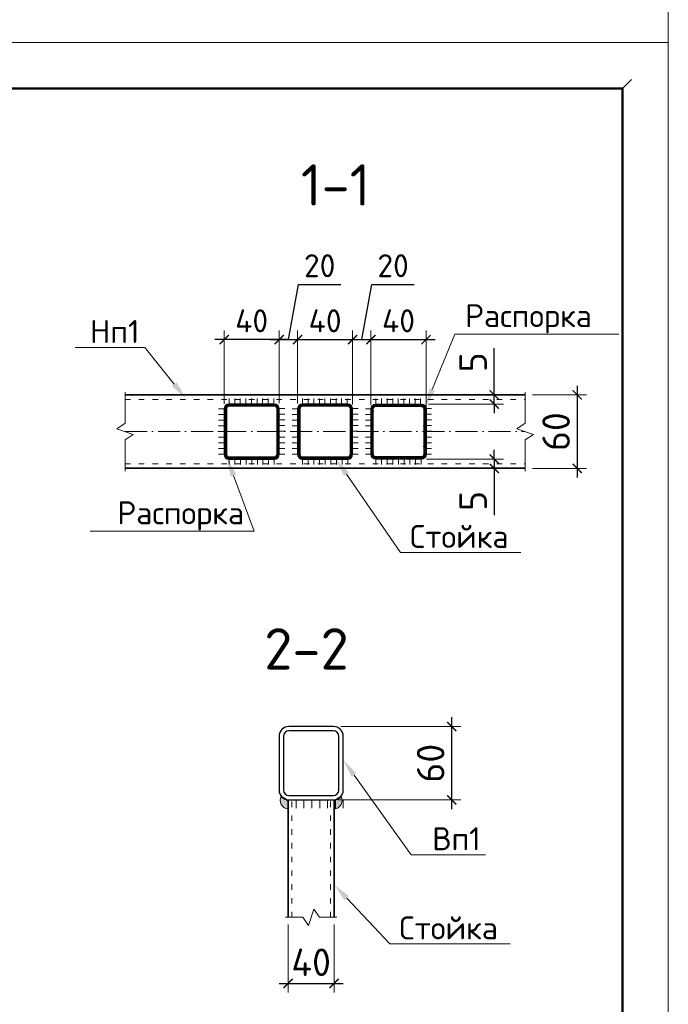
# Model space of a CAD drawing. Header units: millimetres. Extents: x 2842173 to 10151342, y -218675 to 375325.
# Tile 12 of 107: x 2963417 to 2970485, y -140050 to -129325. Entities that reach past the tile are written whole.
import ezdxf
from ezdxf import colors
from ezdxf.entities.mleader import LeaderData, LeaderLine
from ezdxf.enums import TextEntityAlignment as Align
from ezdxf.math import Vec2, Vec3

# ---------------------------------------------------------------- set-up
doc = ezdxf.new("R2010")
doc.units = ezdxf.units.MM
doc.linetypes.add('ACAD_ISO03W100', pattern=[30, 12, -18])
doc.linetypes.add('ACAD_ISO10W100', pattern=[18, 12, -3, 0, -3])
doc.layers.get('Defpoints').update_dxf_attribs({"color": 255})
doc.layers.add('.', color=7, linetype='Continuous', lineweight=15)
doc.layers.add('CS_UNPLOTTED', color=171, linetype='Continuous', plot=False)
doc.styles.add('ГОСТ300', font='isocpeur.ttf')
doc.dimstyles.new('ГОСТ 10', dxfattribs={"dimtxt": 300, "dimasz": 100, "dimexe": 100, "dimexo": 80, "dimgap": 80, "dimtad": 1, "dimdec": 0, "dimlfac": 0.1, "dimtxsty": 'ГОСТ300', "dimblk": 'ARCHTICK', "dimcen": 50, "dimdle": 100, "dimadec": 0, "dimazin": 0, "dimtfac": 1, "dimtdec": 0, "dimtmove": 0, "dimatfit": 3, "dimldrblk": 'ARCHTICK', "dimfxl": 200, "dimtfill": 1, "dimlwe": 9, "dimarcsym": 1})
pattern_1 = [(45, (3647839.897, -83156.596), (-16.164461, 16.164461), []), (45, (3647856.06, -83156.596), (-16.164461, 16.164461), [28.575, -5.715, 0, -5.715])]

# ---------------------------------------------------------------- blocks, each defined once
blk = doc.blocks.new('*U278')
at = {"color": 0, "linetype": 'ByBlock', "lineweight": -2}
for p, q in [((-600, 0), (-600, 90)), ((-514, 0), (-514, 90)), ((-429, 0), (-429, 90)), ((-343, 0), (-343, 90)), ((-257, 0), (-257, 90)), ((-171, 0), (-171, 90)), ((-86, 0), (-86, 90)), ((0, 0), (0, 90))]:
    blk.add_line(p, q, dxfattribs=at)
blk = doc.blocks.new('_ArchTick')
at = {"color": 0, "linetype": 'ByBlock', "const_width": 0.15}
blk.add_lwpolyline([(-0.5, -0.5), (0.5, 0.5)], dxfattribs=at)
blk = doc.blocks.new('*D290')
at = {"color": 0, "lineweight": 9, "transparency": 16777216}
for p, q in [((2966343, -139182), (2966343, -139922)), ((2966843, -139182), (2966843, -139922))]:
    blk.add_line(p, q, dxfattribs=at)
at = {"color": 0, "lineweight": -2, "transparency": 16777216}
blk.add_line((2966243, -139822), (2966943, -139822), dxfattribs=at)
at = {"layer": 'Defpoints', "color": 0, "linetype": 'ByBlock', "transparency": 16777216}
for p in [(2966343, -139102), (2966843, -139102), (2966843, -139822)]:
    blk.add_point(p, dxfattribs=at)
at = {"color": 0, "linetype": 'ByBlock', "lineweight": -2, "transparency": 16777216, "xscale": 100, "yscale": 100, "zscale": 100, "rotation": 180}
blk.add_blockref('_ArchTick', (2966343, -139822), dxfattribs=at)
at = {"color": 0, "linetype": 'ByBlock', "lineweight": -2, "transparency": 16777216, "xscale": 100, "yscale": 100, "zscale": 100}
blk.add_blockref('_ArchTick', (2966843, -139822), dxfattribs=at)
at = {"color": 0, "linetype": 'ByBlock', "lineweight": 9, "transparency": 16777216, "insert": (2966593, -139592), "char_height": 300, "attachment_point": 5, "style": 'ГОСТ300', "bg_fill": 3, "box_fill_scale": 1.1, "bg_fill_color": 256, "bg_fill_true_color": 13158600, "bg_fill_transparency": 0}
blk.add_mtext('40', dxfattribs=at)
blk = doc.blocks.new('*D291')
at = {"color": 0, "lineweight": -2, "transparency": 16777216}
blk.add_line((2968125, -137924), (2968125, -136924), dxfattribs=at)
at = {"color": 0, "lineweight": 9, "transparency": 16777216}
for p, q in [((2966915, -137024), (2968225, -137024)), ((2966883, -137824), (2968225, -137824))]:
    blk.add_line(p, q, dxfattribs=at)
at = {"layer": 'Defpoints', "color": 0, "linetype": 'ByBlock', "transparency": 16777216}
for p in [(2966835, -137024), (2968125, -137024), (2966803, -137824)]:
    blk.add_point(p, dxfattribs=at)
at = {"color": 0, "linetype": 'ByBlock', "lineweight": -2, "transparency": 16777216, "xscale": 100, "yscale": 100, "zscale": 100}
for p, rotation in [((2968125, -137024), 90), ((2968125, -137824), 270)]:
    blk.add_blockref('_ArchTick', p, dxfattribs=dict(at, rotation=rotation))
at = {"color": 0, "linetype": 'ByBlock', "lineweight": 9, "transparency": 16777216, "insert": (2967895, -137424), "char_height": 300, "attachment_point": 5, "rotation": 90, "style": 'ГОСТ300', "bg_fill": 3, "box_fill_scale": 1.1, "bg_fill_color": 256, "bg_fill_true_color": 13158600, "bg_fill_transparency": 0}
blk.add_mtext('60', dxfattribs=at)
blk = doc.blocks.new('*U20')
at = {"lineweight": 9}
for p, q in [((-20, 292), (400, 292)), ((400, 292), (400, -5)), ((400, -5), (-20, -5))]:
    blk.add_line(p, q, dxfattribs=at)
at = {"lineweight": 50}
for p, q in [((0, 287), (395, 287)), ((395, 287), (395, 0))]:
    blk.add_line(p, q, dxfattribs=at)
at = {"layer": 'CS_UNPLOTTED'}
blk.add_line((396, 288), (395, 287), dxfattribs=at)
blk = doc.blocks.new('*U282')
at = {"color": 0, "linetype": 'ByBlock', "lineweight": -2}
for p, q in [((0, 0), (0, 60)), ((61, 0), (61, 60)), ((122, 0), (122, 60)), ((183, 0), (183, 60)), ((243, 0), (243, 60)), ((304, 0), (304, 60)), ((365, 0), (365, 60)), ((426, 0), (426, 60)), ((487, 0), (487, 60))]:
    blk.add_line(p, q, dxfattribs=at)
blk = doc.blocks.new('*U283')
at = {"color": 0, "linetype": 'ByBlock', "lineweight": -2}
for p, q in [((0, 0), (60, 0)), ((0, -62), (60, -62)), ((0, -124), (60, -124)), ((0, -186), (60, -186)), ((0, -248), (60, -248)), ((0, -311), (60, -310)), ((0, -373), (60, -373)), ((0, -435), (60, -435)), ((0, -497), (60, -497))]:
    blk.add_line(p, q, dxfattribs=at)
blk = doc.blocks.new('*U284')
at = {"color": 0, "linetype": 'ByBlock', "lineweight": -2}
for p, q in [((-492, 0), (-492, -60)), ((-430.5, 0), (-430.5, -60)), ((-369, 0), (-369, -60)), ((-307.5, 0), (-307.5, -60)), ((-246, 0), (-246, -60)), ((-184.5, 0), (-184.5, -60)), ((-123, 0), (-123, -60)), ((-61.5, 0), (-61.5, -60)), ((0, 0), (0, -60))]:
    blk.add_line(p, q, dxfattribs=at)
blk = doc.blocks.new('*U285')
at = {"color": 0, "linetype": 'ByBlock', "lineweight": -2}
for p, q in [((0, 492), (-60, 492)), ((0, 430.5), (-60, 430.5)), ((0, 369), (-60, 369)), ((0, 307.5), (-60, 307.5)), ((0, 246), (-60, 246)), ((0, 184.5), (-60, 184.5)), ((0, 123), (-60, 123)), ((0, 61.5), (-60, 61.5)), ((0, 0), (-60, 0))]:
    blk.add_line(p, q, dxfattribs=at)
blk = doc.blocks.new('*D407')
at = {"color": 0, "lineweight": 9, "transparency": 16777216}
for p, q in [((2965645, -133510), (2965645, -132710)), ((2966245, -133501), (2966245, -132710))]:
    blk.add_line(p, q, dxfattribs=at)
at = {"color": 0, "lineweight": -2, "transparency": 16777216}
blk.add_line((2966345, -132810), (2965545, -132810), dxfattribs=at)
at = {"layer": 'Defpoints', "color": 0, "linetype": 'ByBlock', "transparency": 16777216}
for p in [(2965645, -132810), (2965645, -133590), (2966245, -133581)]:
    blk.add_point(p, dxfattribs=at)
at = {"color": 0, "linetype": 'ByBlock', "lineweight": -2, "transparency": 16777216, "xscale": 100, "yscale": 100, "zscale": 100, "rotation": 180}
blk.add_blockref('_ArchTick', (2965645, -132810), dxfattribs=at)
at = {"color": 0, "linetype": 'ByBlock', "lineweight": -2, "transparency": 16777216, "xscale": 100, "yscale": 100, "zscale": 100}
blk.add_blockref('_ArchTick', (2966245, -132810), dxfattribs=at)
at = {"color": 0, "linetype": 'ByBlock', "lineweight": 9, "transparency": 16777216, "insert": (2965945, -132605), "char_height": 250, "attachment_point": 5, "style": 'ГОСТ300', "bg_fill": 3, "box_fill_scale": 1.1, "bg_fill_color": 256, "bg_fill_true_color": 13158600, "bg_fill_transparency": 0}
blk.add_mtext('40', dxfattribs=at)
blk = doc.blocks.new('*D408')
at = {"color": 0, "lineweight": -2, "transparency": 16777216}
for p, q in [((2966345, -132810), (2966456, -132210)), ((2966456, -132210), (2966916, -132210)), ((2966145, -132810), (2966545, -132810))]:
    blk.add_line(p, q, dxfattribs=at)
at = {"color": 0, "lineweight": 9, "transparency": 16777216}
for p, q in [((2966245, -133099), (2966245, -132710)), ((2966445, -133504), (2966445, -132710))]:
    blk.add_line(p, q, dxfattribs=at)
at = {"layer": 'Defpoints', "color": 0, "linetype": 'ByBlock', "transparency": 16777216}
for p in [(2966445, -132810), (2966245, -133179), (2966445, -133584)]:
    blk.add_point(p, dxfattribs=at)
at = {"color": 0, "linetype": 'ByBlock', "lineweight": -2, "transparency": 16777216, "xscale": 100, "yscale": 100, "zscale": 100, "rotation": 180}
blk.add_blockref('_ArchTick', (2966245, -132810), dxfattribs=at)
at = {"color": 0, "linetype": 'ByBlock', "lineweight": -2, "transparency": 16777216, "xscale": 100, "yscale": 100, "zscale": 100}
blk.add_blockref('_ArchTick', (2966445, -132810), dxfattribs=at)
at = {"color": 0, "linetype": 'ByBlock', "lineweight": 9, "transparency": 16777216, "insert": (2966686, -132005), "char_height": 250, "attachment_point": 5, "style": 'ГОСТ300', "bg_fill": 3, "box_fill_scale": 1.1, "bg_fill_color": 256, "bg_fill_true_color": 13158600, "bg_fill_transparency": 0}
blk.add_mtext('20', dxfattribs=at)
blk = doc.blocks.new('*D409')
at = {"color": 0, "lineweight": 9, "transparency": 16777216}
for p, q in [((2966445, -133504), (2966445, -132710)), ((2967045, -133518), (2967045, -132710))]:
    blk.add_line(p, q, dxfattribs=at)
at = {"color": 0, "lineweight": -2, "transparency": 16777216}
blk.add_line((2966345, -132810), (2967145, -132810), dxfattribs=at)
at = {"layer": 'Defpoints', "color": 0, "linetype": 'ByBlock', "transparency": 16777216}
for p in [(2967045, -132810), (2966445, -133584), (2967045, -133598)]:
    blk.add_point(p, dxfattribs=at)
at = {"color": 0, "linetype": 'ByBlock', "lineweight": -2, "transparency": 16777216, "xscale": 100, "yscale": 100, "zscale": 100, "rotation": 180}
blk.add_blockref('_ArchTick', (2966445, -132810), dxfattribs=at)
at = {"color": 0, "linetype": 'ByBlock', "lineweight": -2, "transparency": 16777216, "xscale": 100, "yscale": 100, "zscale": 100}
blk.add_blockref('_ArchTick', (2967045, -132810), dxfattribs=at)
at = {"color": 0, "linetype": 'ByBlock', "lineweight": 9, "transparency": 16777216, "insert": (2966745, -132605), "char_height": 250, "attachment_point": 5, "style": 'ГОСТ300', "bg_fill": 3, "box_fill_scale": 1.1, "bg_fill_color": 256, "bg_fill_true_color": 13158600, "bg_fill_transparency": 0}
blk.add_mtext('40', dxfattribs=at)
blk = doc.blocks.new('*D410')
at = {"color": 0, "lineweight": -2, "transparency": 16777216}
for p, q in [((2967145, -132810), (2967256, -132210)), ((2967256, -132210), (2967716, -132210)), ((2966945, -132810), (2967345, -132810))]:
    blk.add_line(p, q, dxfattribs=at)
at = {"color": 0, "lineweight": 9, "transparency": 16777216}
for p, q in [((2967045, -133518), (2967045, -132710)), ((2967245, -133519), (2967245, -132710))]:
    blk.add_line(p, q, dxfattribs=at)
at = {"layer": 'Defpoints', "color": 0, "linetype": 'ByBlock', "transparency": 16777216}
for p in [(2967245, -132810), (2967045, -133598), (2967245, -133599)]:
    blk.add_point(p, dxfattribs=at)
at = {"color": 0, "linetype": 'ByBlock', "lineweight": -2, "transparency": 16777216, "xscale": 100, "yscale": 100, "zscale": 100, "rotation": 180}
blk.add_blockref('_ArchTick', (2967045, -132810), dxfattribs=at)
at = {"color": 0, "linetype": 'ByBlock', "lineweight": -2, "transparency": 16777216, "xscale": 100, "yscale": 100, "zscale": 100}
blk.add_blockref('_ArchTick', (2967245, -132810), dxfattribs=at)
at = {"color": 0, "linetype": 'ByBlock', "lineweight": 9, "transparency": 16777216, "insert": (2967486, -132005), "char_height": 250, "attachment_point": 5, "style": 'ГОСТ300', "bg_fill": 3, "box_fill_scale": 1.1, "bg_fill_color": 256, "bg_fill_true_color": 13158600, "bg_fill_transparency": 0}
blk.add_mtext('20', dxfattribs=at)
blk = doc.blocks.new('*D411')
at = {"color": 0, "lineweight": 9, "transparency": 16777216}
for p, q in [((2967245, -133519), (2967245, -132710)), ((2967845, -133570), (2967845, -132710))]:
    blk.add_line(p, q, dxfattribs=at)
at = {"color": 0, "lineweight": -2, "transparency": 16777216}
blk.add_line((2967145, -132810), (2967945, -132810), dxfattribs=at)
at = {"layer": 'Defpoints', "color": 0, "linetype": 'ByBlock', "transparency": 16777216}
for p in [(2967845, -132810), (2967245, -133599), (2967845, -133650)]:
    blk.add_point(p, dxfattribs=at)
at = {"color": 0, "linetype": 'ByBlock', "lineweight": -2, "transparency": 16777216, "xscale": 100, "yscale": 100, "zscale": 100, "rotation": 180}
blk.add_blockref('_ArchTick', (2967245, -132810), dxfattribs=at)
at = {"color": 0, "linetype": 'ByBlock', "lineweight": -2, "transparency": 16777216, "xscale": 100, "yscale": 100, "zscale": 100}
blk.add_blockref('_ArchTick', (2967845, -132810), dxfattribs=at)
at = {"color": 0, "linetype": 'ByBlock', "lineweight": 9, "transparency": 16777216, "insert": (2967545, -132605), "char_height": 250, "attachment_point": 5, "style": 'ГОСТ300', "bg_fill": 3, "box_fill_scale": 1.1, "bg_fill_color": 256, "bg_fill_true_color": 13158600, "bg_fill_transparency": 0}
blk.add_mtext('40', dxfattribs=at)
blk = doc.blocks.new('*D412')
at = {"color": 0, "lineweight": 9, "transparency": 16777216}
for p, q in [((2969005, -133412), (2969592, -133412)), ((2969005, -134212), (2969592, -134212))]:
    blk.add_line(p, q, dxfattribs=at)
at = {"color": 0, "lineweight": -2, "transparency": 16777216}
blk.add_line((2969492, -133312), (2969492, -134312), dxfattribs=at)
at = {"layer": 'Defpoints', "color": 0, "linetype": 'ByBlock', "transparency": 16777216}
for p in [(2968925, -133412), (2968925, -134212), (2969492, -134212)]:
    blk.add_point(p, dxfattribs=at)
at = {"color": 0, "linetype": 'ByBlock', "lineweight": -2, "transparency": 16777216, "xscale": 100, "yscale": 100, "zscale": 100}
for p, rotation in [((2969492, -133412), 90), ((2969492, -134212), 270)]:
    blk.add_blockref('_ArchTick', p, dxfattribs=dict(at, rotation=rotation))
at = {"color": 0, "linetype": 'ByBlock', "lineweight": 9, "transparency": 16777216, "insert": (2969262, -133812), "char_height": 300, "attachment_point": 5, "rotation": 90, "style": 'ГОСТ300', "bg_fill": 3, "box_fill_scale": 1.1, "bg_fill_color": 256, "bg_fill_true_color": 13158600, "bg_fill_transparency": 0}
blk.add_mtext('60', dxfattribs=at)
blk = doc.blocks.new('*D413')
at = {"color": 0, "lineweight": -2, "transparency": 16777216}
for p, q in [((2968588, -133412), (2968588, -132902)), ((2968588, -133512), (2968588, -133412)), ((2968588, -133512), (2968588, -133612))]:
    blk.add_line(p, q, dxfattribs=at)
at = {"color": 0, "lineweight": 9, "transparency": 16777216}
for p, q in [((2967871, -133412), (2968688, -133412)), ((2967871, -133512), (2968688, -133512))]:
    blk.add_line(p, q, dxfattribs=at)
at = {"layer": 'Defpoints', "color": 0, "linetype": 'ByBlock', "transparency": 16777216}
for p in [(2967791, -133412), (2968588, -133412), (2967791, -133512)]:
    blk.add_point(p, dxfattribs=at)
at = {"color": 0, "linetype": 'ByBlock', "lineweight": -2, "transparency": 16777216, "xscale": 100, "yscale": 100, "zscale": 100}
for p, rotation in [((2968588, -133412), 270), ((2968588, -133512), 90)]:
    blk.add_blockref('_ArchTick', p, dxfattribs=dict(at, rotation=rotation))
at = {"color": 0, "linetype": 'ByBlock', "lineweight": 9, "transparency": 16777216, "insert": (2968358, -133057), "char_height": 300, "attachment_point": 5, "rotation": 90, "style": 'ГОСТ300', "bg_fill": 3, "box_fill_scale": 1.1, "bg_fill_color": 256, "bg_fill_true_color": 13158600, "bg_fill_transparency": 0}
blk.add_mtext('5', dxfattribs=at)
blk = doc.blocks.new('*D414')
at = {"color": 0, "lineweight": -2, "transparency": 16777216}
for p, q in [((2968588, -134112), (2968588, -134012)), ((2968588, -134112), (2968588, -134212)), ((2968588, -134212), (2968588, -134722))]:
    blk.add_line(p, q, dxfattribs=at)
at = {"color": 0, "lineweight": 9, "transparency": 16777216}
for p, q in [((2967851, -134112), (2968688, -134112)), ((2967851, -134212), (2968688, -134212))]:
    blk.add_line(p, q, dxfattribs=at)
at = {"layer": 'Defpoints', "color": 0, "linetype": 'ByBlock', "transparency": 16777216}
for p in [(2967771, -134112), (2967771, -134212), (2968588, -134212)]:
    blk.add_point(p, dxfattribs=at)
at = {"color": 0, "linetype": 'ByBlock', "lineweight": -2, "transparency": 16777216, "xscale": 100, "yscale": 100, "zscale": 100}
for p, rotation in [((2968588, -134112), 270), ((2968588, -134212), 90)]:
    blk.add_blockref('_ArchTick', p, dxfattribs=dict(at, rotation=rotation))
at = {"color": 0, "linetype": 'ByBlock', "lineweight": 9, "transparency": 16777216, "insert": (2968358, -134567), "char_height": 300, "attachment_point": 5, "rotation": 90, "style": 'ГОСТ300', "bg_fill": 3, "box_fill_scale": 1.1, "bg_fill_color": 256, "bg_fill_true_color": 13158600, "bg_fill_transparency": 0}
blk.add_mtext('5', dxfattribs=at)

msp = doc.modelspace()

# ---------------------------------------------------------------- hatches: boundary and pattern name
at = {"layer": '.', "linetype": 'ByBlock', "lineweight": 9}
h = msp.add_hatch(dxfattribs=at)
h.set_pattern_fill('ANSI35', color=0, scale=3.6)
h.set_pattern_definition(pattern_1)
edge = h.paths.add_edge_path(flags=16)
edge.add_line((2965699.235, -134087.649), (2966191.235, -134087.649))
edge.add_arc((2966191.235, -134057.649), 30, 270, 360)
edge.add_line((2966221.235, -134057.649), (2966221.235, -133565.649))
edge.add_arc((2966191.235, -133565.649), 30, 0, 90)
edge.add_line((2966191.235, -133535.649), (2965699.235, -133535.649))
edge.add_arc((2965699.235, -133565.649), 30, 90, 180)
edge.add_line((2965669.235, -133565.649), (2965669.235, -134057.649))
edge.add_arc((2965699.235, -134057.649), 30, 180, 270)
edge = h.paths.add_edge_path()
edge.add_line((2965699.235, -134111.649), (2966191.235, -134111.649))
edge.add_arc((2966191.235, -134057.649), 54, 270, 360)
edge.add_line((2966245.235, -134057.649), (2966245.235, -133565.649))
edge.add_arc((2966191.235, -133565.649), 54, 0, 90)
edge.add_line((2966191.235, -133511.649), (2965699.235, -133511.649))
edge.add_arc((2965699.235, -133565.649), 54, 90, 180)
edge.add_line((2965645.235, -133565.649), (2965645.235, -134057.649))
edge.add_arc((2965699.235, -134057.649), 54, 180, 270)
h = msp.add_hatch(dxfattribs=at)
h.set_pattern_fill('ANSI35', color=0, scale=3.6)
h.set_pattern_definition([(45, (3648639.897, -83156.596), (-16.164461, 16.164461), []), (45, (3648656.06, -83156.596), (-16.164461, 16.164461), [28.575, -5.715, 0, -5.715])])
edge = h.paths.add_edge_path(flags=16)
edge.add_line((2966499.235, -134087.649), (2966991.235, -134087.649))
edge.add_arc((2966991.235, -134057.649), 30, 270, 360)
edge.add_line((2967021.235, -134057.649), (2967021.235, -133565.649))
edge.add_arc((2966991.235, -133565.649), 30, 0, 90)
edge.add_line((2966991.235, -133535.649), (2966499.235, -133535.649))
edge.add_arc((2966499.235, -133565.649), 30, 90, 180)
edge.add_line((2966469.235, -133565.649), (2966469.235, -134057.649))
edge.add_arc((2966499.235, -134057.649), 30, 180, 270)
edge = h.paths.add_edge_path()
edge.add_line((2966499.235, -134111.649), (2966991.235, -134111.649))
edge.add_arc((2966991.235, -134057.649), 54, 270, 360)
edge.add_line((2967045.235, -134057.649), (2967045.235, -133565.649))
edge.add_arc((2966991.235, -133565.649), 54, 0, 90)
edge.add_line((2966991.235, -133511.649), (2966499.235, -133511.649))
edge.add_arc((2966499.235, -133565.649), 54, 90, 180)
edge.add_line((2966445.235, -133565.649), (2966445.235, -134057.649))
edge.add_arc((2966499.235, -134057.649), 54, 180, 270)
h = msp.add_hatch(dxfattribs=at)
h.set_pattern_fill('ANSI35', color=0, scale=3.6)
h.set_pattern_definition(pattern_1)
edge = h.paths.add_edge_path(flags=16)
edge.add_line((2967791.235, -134087.649), (2967299.235, -134087.649))
edge.add_arc((2967299.235, -134057.649), 30, 180, 270, ccw=False)
edge.add_line((2967269.235, -134057.649), (2967269.235, -133565.649))
edge.add_arc((2967299.235, -133565.649), 30, 450, 540, ccw=False)
edge.add_line((2967299.235, -133535.649), (2967791.235, -133535.649))
edge.add_arc((2967791.235, -133565.649), 30, 360, 450, ccw=False)
edge.add_line((2967821.235, -133565.649), (2967821.235, -134057.649))
edge.add_arc((2967791.235, -134057.649), 30, 270, 360, ccw=False)
edge = h.paths.add_edge_path()
edge.add_line((2967791.235, -134111.649), (2967299.235, -134111.649))
edge.add_arc((2967299.235, -134057.649), 54, 180, 270, ccw=False)
edge.add_line((2967245.235, -134057.649), (2967245.235, -133565.649))
edge.add_arc((2967299.235, -133565.649), 54, 450, 540, ccw=False)
edge.add_line((2967299.235, -133511.649), (2967791.235, -133511.649))
edge.add_arc((2967791.235, -133565.649), 54, 360, 450, ccw=False)
edge.add_line((2967845.235, -133565.649), (2967845.235, -134057.649))
edge.add_arc((2967791.235, -134057.649), 54, 270, 360, ccw=False)
at = {"linetype": 'ByBlock', "lineweight": 9}
h = msp.add_hatch(color=0, dxfattribs=at)
edge = h.paths.add_edge_path()
edge.add_line((2966324.245, -137820.298), (2966266.254, -137782.259))
edge.add_arc((2966351.681, -137827.464), 96.65, 152.1136401, 265.0546383)
edge.add_line((2966343.349, -137923.755), (2966343.349, -137843.755))
edge.add_line((2966343.349, -137843.755), (2966324.245, -137820.298))
h = msp.add_hatch(color=0, dxfattribs=at)
edge = h.paths.add_edge_path()
edge.add_line((2966862.453, -137820.298), (2966920.444, -137782.259))
edge.add_arc((2966835.017, -137827.464), 96.65, -85.0546383, 27.8863599, ccw=False)
edge.add_line((2966843.349, -137923.755), (2966843.349, -137843.755))
edge.add_line((2966843.349, -137843.755), (2966862.453, -137820.298))

# ---------------------------------------------------------------- linework, layer by layer
at = {"color": 0, "linetype": 'ByBlock', "lineweight": 35, "ltscale": 20}
for p, q in [((2964565.038, -133411.649), (2968925.432, -133411.649)), ((2964565.038, -134211.649), (2968925.432, -134211.649)), ((2966343.349, -139102.277), (2966343.349, -137823.755)), ((2966843.349, -139102.277), (2966843.349, -137823.755))]:
    msp.add_line(p, q, dxfattribs=at)
at = {"color": 0, "linetype": 'ACAD_ISO03W100', "lineweight": 5, "ltscale": 5}
for p, q in [((2964565.038, -133461.649), (2968925.432, -133461.649)), ((2964565.038, -134161.649), (2968925.432, -134161.649)), ((2966383.349, -139102.277), (2966383.349, -137823.755)), ((2966803.349, -139102.277), (2966803.349, -137823.755))]:
    msp.add_line(p, q, dxfattribs=at)
at = {"color": 164, "linetype": 'ACAD_ISO10W100', "lineweight": 9, "ltscale": 20}
msp.add_line((2964565.038, -133811.649), (2968925.432, -133811.649), dxfattribs=at)
at = {"color": 0, "linetype": 'ByBlock', "lineweight": 9}
for points in [[(2964565.038, -134241.649), (2964565.038, -133901.649), (2964655.038, -133841.649), (2964475.038, -133781.649), (2964565.038, -133721.649), (2964565.038, -133381.649)], [(2968925.432, -134241.649), (2968925.432, -133901.649), (2969015.432, -133841.649), (2968835.432, -133781.649), (2968925.432, -133721.649), (2968925.432, -133381.649)], [(2966873.349, -139102.277), (2966683.349, -139102.277), (2966623.349, -139012.277), (2966563.349, -139192.277), (2966503.349, -139102.277), (2966313.349, -139102.277)]]:
    msp.add_lwpolyline(points, dxfattribs=at)
at = {"color": 0, "linetype": 'ByBlock', "lineweight": 30}
for points in [[(2965699.235, -134111.649), (2966191.235, -134111.649, 0.414213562), (2966245.235, -134057.649), (2966245.235, -133565.649, 0.414213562), (2966191.235, -133511.649), (2965699.235, -133511.649, 0.414213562), (2965645.235, -133565.649), (2965645.235, -134057.649, 0.414213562), (2965699.235, -134111.649, 0.414213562)], [(2966499.235, -134111.649), (2966991.235, -134111.649, 0.414213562), (2967045.235, -134057.649), (2967045.235, -133565.649, 0.414213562), (2966991.235, -133511.649), (2966499.235, -133511.649, 0.414213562), (2966445.235, -133565.649), (2966445.235, -134057.649, 0.414213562), (2966499.235, -134111.649, 0.414213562)], [(2967791.235, -134111.649), (2967299.235, -134111.649, -0.414213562), (2967245.235, -134057.649), (2967245.235, -133565.649, -0.414213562), (2967299.235, -133511.649), (2967791.235, -133511.649, -0.414213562), (2967845.235, -133565.649), (2967845.235, -134057.649, -0.414213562), (2967791.235, -134111.649, -0.414213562)], [(2965699.235, -134087.649), (2966191.235, -134087.649, 0.414213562), (2966221.235, -134057.649), (2966221.235, -133565.649, 0.414213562), (2966191.235, -133535.649), (2965699.235, -133535.649, 0.414213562), (2965669.235, -133565.649), (2965669.235, -134057.649, 0.414213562), (2965699.235, -134087.649, 0.414213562)], [(2966499.235, -134087.649), (2966991.235, -134087.649, 0.414213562), (2967021.235, -134057.649), (2967021.235, -133565.649, 0.414213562), (2966991.235, -133535.649), (2966499.235, -133535.649, 0.414213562), (2966469.235, -133565.649), (2966469.235, -134057.649, 0.414213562), (2966499.235, -134087.649, 0.414213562)], [(2967791.235, -134087.649), (2967299.235, -134087.649, -0.414213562), (2967269.235, -134057.649), (2967269.235, -133565.649, -0.414213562), (2967299.235, -133535.649), (2967791.235, -133535.649, -0.414213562), (2967821.235, -133565.649), (2967821.235, -134057.649, -0.414213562), (2967791.235, -134087.649, -0.414213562)], [(2966351.349, -137823.755), (2966835.349, -137823.755, 0.414213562), (2966943.349, -137715.755), (2966943.349, -137131.755, 0.414213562), (2966835.349, -137023.755), (2966351.349, -137023.755, 0.414213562), (2966243.349, -137131.755), (2966243.349, -137715.755, 0.414213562), (2966351.349, -137823.755, 0.414213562)], [(2966351.349, -137775.755), (2966835.349, -137775.755, 0.414213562), (2966895.349, -137715.755), (2966895.349, -137131.755, 0.414213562), (2966835.349, -137071.755), (2966351.349, -137071.755, 0.414213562), (2966291.349, -137131.755), (2966291.349, -137715.755, 0.414213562), (2966351.349, -137775.755, 0.414213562)]]:
    msp.add_lwpolyline(points, format="xyb", dxfattribs=at)
at = {"color": 0, "linetype": 'ByBlock', "lineweight": 9}
for points in [[(2966324.245, -137820.298), (2966266.254, -137782.259, 0.536987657), (2966343.349, -137923.755), (2966343.349, -137843.755), (2966324.245, -137820.298)], [(2966862.453, -137820.298), (2966920.444, -137782.259, -0.536987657), (2966843.349, -137923.755), (2966843.349, -137843.755), (2966862.453, -137820.298)]]:
    msp.add_lwpolyline(points, format="xyb", dxfattribs=at)

# ---------------------------------------------------------------- block references
at = {"color": 0, "ltscale": 30, "xscale": 100, "yscale": 100, "zscale": 100}
msp.add_blockref('*U20', (2930484.712, -129075.181), dxfattribs=at)
at = {"color": 0, "linetype": 'ByBlock', "lineweight": 9}
for name, p in [('*U282', (2965699.235, -133511.649)), ('*U282', (2966499.235, -133511.649)), ('*U282', (2967299.235, -133511.649)), ('*U285', (2965645.235, -134057.649)), ('*U283', (2966245.019, -133560.822)), ('*U285', (2966445.235, -134057.649)), ('*U283', (2967045.019, -133560.822)), ('*U285', (2967245.235, -134057.649)), ('*U283', (2967845.019, -133560.822)), ('*U284', (2966191.235, -134111.649)), ('*U284', (2966991.235, -134111.649)), ('*U284', (2967791.235, -134111.649))]:
    msp.add_blockref(name, p, dxfattribs=at)
at = {"color": 0, "linetype": 'ByBlock', "lineweight": 9, "rotation": 180}
msp.add_blockref('*U278', (2966343.349, -137823.755), dxfattribs=at)

# ---------------------------------------------------------------- texts
at = {"color": 0, "linetype": 'ByBlock', "lineweight": 9, "style": 'ГОСТ300'}
for s, p in [('1-1', (2966860.042, -131350.611)), ('2-2', (2966541.74, -136403.17))]:
    msp.add_text(s, height=450, dxfattribs=at).set_placement(p, align=Align.CENTER)

# ---------------------------------------------------------------- leaders
at = {"color": 0, "linetype": 'ByBlock', "lineweight": 9}
ml = msp.add_multileader_mtext('Standard', dxfattribs=at)
ml.set_content('Нп1', style='ГОСТ300')
ml.set_leader_properties(lineweight=0)
ml.build(insert=Vec2(0, 0))
ml.multileader.update_dxf_attribs({"text_left_attachment_type": 6, "text_right_attachment_type": 6, "dogleg_length": 100, "arrow_head_size": 200})
ctx = ml.context
ctx.base_point, ctx.char_height, ctx.arrow_head_size, ctx.plane_origin = Vec3(2964225.733, -132896.504), 250, 200, Vec3(2963189.387, -133417.972)
ctx.left_attachment, ctx.right_attachment, ctx.text_align_type = 6, 6, 1
notes = []
notes.append((ctx, [(1, (1, 1, 0), (2964779.733, -132896.504), (-1, 0), 100, [(0, [(2965227.359, -133450.982)], 0, [])])]))
ctx.mtext.insert, ctx.mtext.alignment, ctx.mtext.flow_direction = Vec3(2964452.733, -132596.504), 2, 5
ml = msp.add_multileader_mtext('Standard', dxfattribs=at)
ml.set_content('Распорка ', style='ГОСТ300')
ml.set_leader_properties(lineweight=0)
ml.build(insert=Vec2(0, 0))
ml.multileader.update_dxf_attribs({"text_left_attachment_type": 6, "text_right_attachment_type": 6, "dogleg_length": 100, "arrow_head_size": 200})
ctx = ml.context
ctx.base_point, ctx.char_height, ctx.arrow_head_size, ctx.plane_origin = Vec3(2964469.721, -134896.595), 250, 200, Vec3(2963159.163, -133758.123)
ctx.left_attachment, ctx.right_attachment, ctx.text_align_type = 6, 6, 1
notes.append((ctx, [(1, (1, 1, 0), (2965973.721, -134896.595), (-1, 0), 100, [(0, [(2965676.837, -134103.197)], 0, [])])]))
ctx.mtext.insert, ctx.mtext.alignment, ctx.mtext.flow_direction = Vec3(2965171.721, -134571.595), 2, 5
ml = msp.add_multileader_mtext('Standard', dxfattribs=at)
ml.set_content(' Вп1', style='ГОСТ300')
ml.set_leader_properties(lineweight=0)
ml.build(insert=Vec2(0, 0))
ml.multileader.update_dxf_attribs({"text_left_attachment_type": 6, "text_right_attachment_type": 6, "dogleg_length": 100, "arrow_head_size": 200})
ctx = ml.context
ctx.base_point, ctx.char_height, ctx.arrow_head_size, ctx.plane_origin = Vec3(2967782.54, -138421.755), 250, 200, Vec3(2968189.198, -139509.787)
ctx.left_attachment, ctx.right_attachment, ctx.text_align_type = 6, 6, 1
notes.append((ctx, [(0, (1, 1, 0), (2967682.54, -138421.755), (1, 0), 100, [(0, [(2966943.349, -137391.755)], 0, [])])]))
ctx.mtext.insert, ctx.mtext.alignment, ctx.mtext.flow_direction = Vec3(2968097.04, -138121.755), 2, 5
for ctx, leaders in notes:
    for number, flags, end, landing, length, lines in leaders:
        leader = LeaderData()
        leader.index, (leader.has_last_leader_line, leader.has_dogleg_vector, leader.attachment_direction) = number, flags
        leader.last_leader_point, leader.dogleg_vector, leader.dogleg_length = Vec3(end), Vec3(landing), length
        for number, points, colour, breaks in lines:
            line = LeaderLine()
            line.index, line.vertices, line.color, line.breaks = number, Vec3.list(points), colors.encode_raw_color(colour), breaks
            leader.lines.append(line)
        ctx.leaders.append(leader)

# ---------------------------------------------------------------- next in the draw order: dimensions: what is measured, and where the dimension line sits
dim = msp.add_linear_dim(base=(2968125.349, -137023.755), p1=(2966803.349, -137823.755), p2=(2966835.349, -137023.755), angle=90, text='60', dimstyle='ГОСТ 10', dxfattribs=at)
dim.commit()
dim.dimension.update_dxf_attribs({"geometry": '*D291', "text_midpoint": (2967895.349, -137423.755)})
dim = msp.add_linear_dim(base=(2966843.349, -139821.755), p1=(2966343.349, -139102.277), p2=(2966843.349, -139102.277), angle=180, text='40', dimstyle='ГОСТ 10', dxfattribs=at)
dim.commit()
dim.dimension.update_dxf_attribs({"geometry": '*D290', "text_midpoint": (2966593.349, -139821.755), "dimtype": 160})

# ---------------------------------------------------------------- next in the draw order: block references
at = {"color": 0, "ltscale": 30, "xscale": 100, "yscale": 100, "zscale": 100}
msp.add_blockref('*U20', (2930484.712, -158775.181), dxfattribs=at)

# ---------------------------------------------------------------- next in the draw order: leaders
at = {"color": 0, "linetype": 'ByBlock', "lineweight": 9}
ml = msp.add_multileader_mtext('Standard', dxfattribs=at)
ml.set_content('Стойка', style='ГОСТ300')
ml.set_leader_properties(lineweight=0)
ml.build(insert=Vec2(0, 0))
ml.multileader.update_dxf_attribs({"text_left_attachment_type": 6, "text_right_attachment_type": 6, "dogleg_length": 100, "arrow_head_size": 200})
ctx = ml.context
ctx.base_point, ctx.char_height, ctx.arrow_head_size, ctx.plane_origin = Vec3(2967551.864, -139392.747), 250, 200, Vec3(2966785.07, -140027.529)
ctx.left_attachment, ctx.right_attachment, ctx.text_align_type = 6, 6, 1
notes = []
notes.append((ctx, [(0, (1, 1, 0), (2967451.864, -139392.747), (1, 0), 100, [(0, [(2966843.349, -138748.254)], 0, [])])]))
ctx.mtext.insert, ctx.mtext.alignment, ctx.mtext.flow_direction = Vec3(2968091.364, -139092.747), 2, 5
for ctx, leaders in notes:
    for number, flags, end, landing, length, lines in leaders:
        leader = LeaderData()
        leader.index, (leader.has_last_leader_line, leader.has_dogleg_vector, leader.attachment_direction) = number, flags
        leader.last_leader_point, leader.dogleg_vector, leader.dogleg_length = Vec3(end), Vec3(landing), length
        for number, points, colour, breaks in lines:
            line = LeaderLine()
            line.index, line.vertices, line.color, line.breaks = number, Vec3.list(points), colors.encode_raw_color(colour), breaks
            leader.lines.append(line)
        ctx.leaders.append(leader)

# ---------------------------------------------------------------- next in the draw order: dimensions: what is measured, and where the dimension line sits
dim = msp.add_linear_dim(base=(2965645.235, -132810.266), p1=(2966245.235, -133581.167), p2=(2965645.235, -133589.569), text='40', dimstyle='ГОСТ 10', override={"dimtxt": 250}, dxfattribs=at)
dim.commit()
dim.dimension.update_dxf_attribs({"geometry": '*D407', "text_midpoint": (2965945.235, -132605.266)})
for base, p1, p2, text, picture, middle in [((2969491.767, -134211.649), (2968925.432, -133411.649), (2968925.432, -134211.649), '60', '*D412', (2969261.767, -133811.649)), ((2968587.818, -134211.649), (2967770.612, -134111.649), (2967770.612, -134211.649), '5', '*D414', (2968357.818, -134566.649))]:
    dim = msp.add_linear_dim(base=base, p1=p1, p2=p2, angle=90, text=text, dimstyle='ГОСТ 10', dxfattribs=at)
    dim.commit()
    dim.dimension.update_dxf_attribs({"geometry": picture, "text_midpoint": middle})

# ---------------------------------------------------------------- next in the draw order: dimensions: what is measured, and where the dimension line sits
dim = msp.add_linear_dim(base=(2966445.235, -132810.266), p1=(2966245.235, -133179.025), p2=(2966445.235, -133583.828), dimstyle='ГОСТ 10', override={"dimtxt": 250, "dimtmove": 1}, dxfattribs=at)
dim.commit()
dim.dimension.update_dxf_attribs({"geometry": '*D408', "text_midpoint": (2966536.235, -132210.266), "dimtype": 160})

# ---------------------------------------------------------------- next in the draw order: leaders
ml = msp.add_multileader_mtext('Standard', dxfattribs=at)
ml.set_content('Стойка', style='ГОСТ300')
ml.set_leader_properties(lineweight=0)
ml.build(insert=Vec2(0, 0))
ml.multileader.update_dxf_attribs({"text_left_attachment_type": 6, "text_right_attachment_type": 6, "dogleg_length": 100, "arrow_head_size": 200})
ctx = ml.context
ctx.base_point, ctx.char_height, ctx.arrow_head_size, ctx.plane_origin = Vec3(2967667.842, -135129.027), 250, 200, Vec3(2965005.116, -135451.543)
ctx.left_attachment, ctx.right_attachment, ctx.text_align_type = 6, 6, 1
notes = []
notes.append((ctx, [(0, (1, 1, 0), (2967567.842, -135129.027), (1, 0), 100, [(0, [(2966862.902, -134111.649)], 0, [])])]))
ctx.mtext.insert, ctx.mtext.alignment, ctx.mtext.flow_direction = Vec3(2968207.342, -134829.027), 2, 5
for ctx, leaders in notes:
    for number, flags, end, landing, length, lines in leaders:
        leader = LeaderData()
        leader.index, (leader.has_last_leader_line, leader.has_dogleg_vector, leader.attachment_direction) = number, flags
        leader.last_leader_point, leader.dogleg_vector, leader.dogleg_length = Vec3(end), Vec3(landing), length
        for number, points, colour, breaks in lines:
            line = LeaderLine()
            line.index, line.vertices, line.color, line.breaks = number, Vec3.list(points), colors.encode_raw_color(colour), breaks
            leader.lines.append(line)
        ctx.leaders.append(leader)

# ---------------------------------------------------------------- next in the draw order: dimensions: what is measured, and where the dimension line sits
dim = msp.add_linear_dim(base=(2967045.235, -132810.266), p1=(2966445.235, -133583.828), p2=(2967045.235, -133598.108), text='40', dimstyle='ГОСТ 10', override={"dimtxt": 250, "dimtmove": 1}, dxfattribs=at)
dim.commit()
dim.dimension.update_dxf_attribs({"geometry": '*D409', "text_midpoint": (2966745.235, -132605.266)})

# ---------------------------------------------------------------- next in the draw order: dimensions: what is measured, and where the dimension line sits
dim = msp.add_linear_dim(base=(2967245.235, -132810.266), p1=(2967045.235, -133598.108), p2=(2967245.235, -133598.994), dimstyle='ГОСТ 10', override={"dimtxt": 250, "dimtmove": 1}, dxfattribs=at)
dim.commit()
dim.dimension.update_dxf_attribs({"geometry": '*D410', "text_midpoint": (2967336.235, -132210.266), "dimtype": 160})

# ---------------------------------------------------------------- next in the draw order: dimensions: what is measured, and where the dimension line sits
dim = msp.add_linear_dim(base=(2967845.235, -132810.266), p1=(2967245.235, -133598.994), p2=(2967845.235, -133649.736), text='40', dimstyle='ГОСТ 10', override={"dimtxt": 250, "dimtmove": 1}, dxfattribs=at)
dim.commit()
dim.dimension.update_dxf_attribs({"geometry": '*D411', "text_midpoint": (2967545.235, -132605.266)})

# ---------------------------------------------------------------- next in the draw order: dimensions: what is measured, and where the dimension line sits
dim = msp.add_linear_dim(base=(2968587.818, -133411.649), p1=(2967791.235, -133511.649), p2=(2967791.235, -133411.649), angle=90, text='5', dimstyle='ГОСТ 10', dxfattribs=at)
dim.commit()
dim.dimension.update_dxf_attribs({"geometry": '*D413', "text_midpoint": (2968357.818, -133056.649)})

# ---------------------------------------------------------------- next in the draw order: leaders
ml = msp.add_multileader_mtext('Standard', dxfattribs=at)
ml.set_content('Распорка ', style='ГОСТ300')
ml.set_leader_properties(lineweight=0)
ml.build(insert=Vec2(0, 0))
ml.multileader.update_dxf_attribs({"text_left_attachment_type": 6, "text_right_attachment_type": 6, "dogleg_length": 100, "arrow_head_size": 200})
ctx = ml.context
ctx.base_point, ctx.char_height, ctx.arrow_head_size, ctx.plane_origin = Vec3(2968259.575, -132749.149), 250, 200, Vec3(2968799.613, -131568.731)
ctx.left_attachment, ctx.right_attachment, ctx.text_align_type = 6, 6, 1
notes = []
notes.append((ctx, [(0, (1, 1, 0), (2968159.575, -132749.149), (1, 0), 100, [(0, [(2967837.707, -133538.147)], 0, [])])]))
ctx.mtext.insert, ctx.mtext.alignment, ctx.mtext.flow_direction = Vec3(2968961.575, -132424.149), 2, 5
for ctx, leaders in notes:
    for number, flags, end, landing, length, lines in leaders:
        leader = LeaderData()
        leader.index, (leader.has_last_leader_line, leader.has_dogleg_vector, leader.attachment_direction) = number, flags
        leader.last_leader_point, leader.dogleg_vector, leader.dogleg_length = Vec3(end), Vec3(landing), length
        for number, points, colour, breaks in lines:
            line = LeaderLine()
            line.index, line.vertices, line.color, line.breaks = number, Vec3.list(points), colors.encode_raw_color(colour), breaks
            leader.lines.append(line)
        ctx.leaders.append(leader)

doc.saveas('drawing.dxf')
